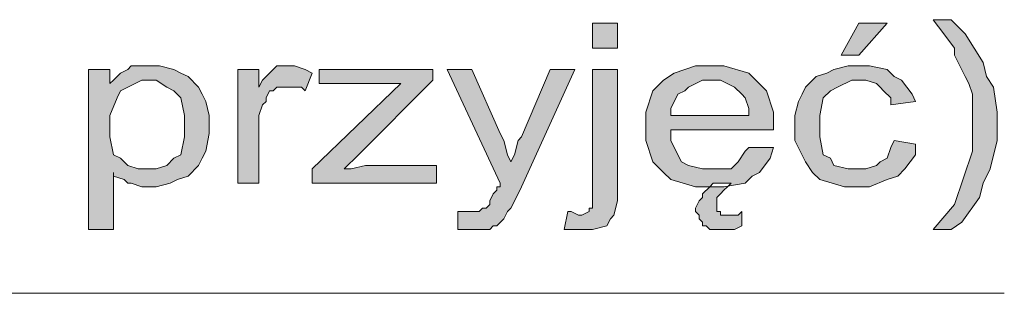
# Model space of a CAD drawing. Header units: millimetres. Extents: x 126553 to 403692, y -95821 to 38049.
# Tile 212 of 256: x 222860 to 222919, y 13298 to 13315. Entities that reach past the tile are written whole.
import ezdxf

# ---------------------------------------------------------------- set-up
doc = ezdxf.new("R2010")
doc.units = ezdxf.units.MM
doc.layers.add('opisy', color=7, linetype='Continuous', lineweight=18)
doc.layers.add('ŚCIANY GRUBE', color=7, linetype='Continuous', lineweight=20)

msp = doc.modelspace()

# ---------------------------------------------------------------- hatches: boundary and pattern name
at = {"layer": 'ŚCIANY GRUBE'}
h = msp.add_hatch(color=7, dxfattribs=at)
h.paths.add_polyline_path([(222803.61005, 13302.00313), (222802.97401, 13302.42716), (222802.12595, 13303.91126), (222801.70193, 13304.75931), (222801.2779, 13305.60737), (222800.85387, 13307.30348), (222800.85387, 13308.9996), (222801.06588, 13310.48369), (222801.48991, 13311.11974), (222801.70193, 13311.96779), (222802.97401, 13313.66391), (222803.61005, 13314.51196), (222804.67012, 13314.51196), (222804.24609, 13313.66391), (222803.61005, 13312.81585), (222803.39804, 13312.39182), (222803.18602, 13311.96779), (222802.762, 13311.11974), (222802.54998, 13310.69571), (222802.54998, 13310.05967), (222802.33797, 13308.78758), (222802.33797, 13306.66744), (222803.39804, 13303.48723), (222804.67012, 13302.00313)], flags=0)
h.paths.add_polyline_path([(222806.15422, 13304.75931), (222806.15422, 13314.29995), (222807.63832, 13314.29995), (222807.63832, 13308.78758), (222811.03055, 13311.54377), (222812.72666, 13311.54377), (222809.54645, 13308.9996), (222813.15069, 13304.75931), (222811.45457, 13304.75931), (222808.69839, 13308.15154), (222807.63832, 13307.5155), (222807.63832, 13304.75931)], flags=0)
h.paths.add_polyline_path([(222813.78673, 13308.15154), (222813.78673, 13309.21161), (222814.42277, 13310.48369), (222815.05881, 13311.11974), (222815.48284, 13311.33175), (222816.75493, 13311.75578), (222818.45104, 13311.75578), (222819.93514, 13311.33175), (222820.35917, 13310.90772), (222820.99521, 13310.48369), (222821.41924, 13308.9996), (222821.41924, 13307.5155), (222821.20722, 13306.45543), (222820.99521, 13306.24341), (222820.78319, 13305.81938), (222820.14715, 13305.18334), (222819.51111, 13304.97133), (222819.08708, 13304.75931), (222818.23903, 13304.5473), (222816.75493, 13304.5473), (222815.27083, 13304.97133), (222814.8468, 13305.39536), (222814.21076, 13306.0314), (222813.78673, 13307.30348), (222813.78673, 13308.15154)], flags=0)
h.paths.add_polyline_path([(222815.27083, 13308.15154), (222815.27083, 13307.5155), (222815.48284, 13306.45543), (222815.90687, 13306.24341), (222816.11888, 13305.81938), (222817.17895, 13305.60737), (222818.02701, 13305.60737), (222819.08708, 13305.81938), (222819.2991, 13306.24341), (222819.72312, 13306.45543), (222820.14715, 13307.5155), (222820.14715, 13308.78758), (222819.72312, 13309.84765), (222819.2991, 13310.05967), (222819.08708, 13310.48369), (222818.02701, 13310.90772), (222817.17895, 13310.90772), (222816.11888, 13310.48369), (222815.90687, 13310.05967), (222815.48284, 13309.84765), (222815.27083, 13308.78758), (222815.27083, 13308.15154)], flags=0)
h.paths.add_polyline_path([(222823.11535, 13304.75931), (222823.11535, 13311.54377), (222824.38743, 13311.54377), (222824.38743, 13310.69571), (222824.59945, 13310.90772), (222825.02348, 13311.33175), (222825.44751, 13311.54377), (222825.65952, 13311.54377), (222826.50758, 13311.75578), (222827.35563, 13311.75578), (222828.20369, 13311.54377), (222828.4157, 13311.54377), (222828.62772, 13311.33175), (222829.05174, 13310.90772), (222829.26376, 13310.48369), (222829.68779, 13311.11974), (222830.95987, 13311.75578), (222832.44397, 13311.75578), (222833.29203, 13311.54377), (222833.71606, 13311.11974), (222834.14008, 13310.90772), (222834.3521, 13310.05967), (222834.3521, 13304.75931), (222833.08001, 13304.75931), (222833.08001, 13309.42362), (222832.868, 13309.84765), (222832.868, 13310.27168), (222832.44397, 13310.48369), (222832.44397, 13310.48369), (222832.23196, 13310.69571), (222830.95987, 13310.69571), (222830.32383, 13310.48369), (222830.11182, 13310.27168), (222829.68779, 13310.05967), (222829.47577, 13309.21161), (222829.47577, 13304.75931), (222827.99167, 13304.75931), (222827.99167, 13310.27168), (222827.77966, 13310.48369), (222827.56765, 13310.48369), (222826.9316, 13310.69571), (222825.65952, 13310.69571), (222825.44751, 13310.48369), (222825.23549, 13310.48369), (222824.81146, 13310.05967), (222824.81146, 13309.84765), (222824.59945, 13309.42362), (222824.59945, 13304.75931)], flags=0)
h.paths.add_polyline_path([(222835.8362, 13308.15154), (222835.8362, 13309.21161), (222836.47224, 13310.48369), (222837.3203, 13311.11974), (222837.74432, 13311.33175), (222839.01641, 13311.75578), (222840.71252, 13311.75578), (222841.98461, 13311.33175), (222842.62065, 13310.90772), (222843.25669, 13310.48369), (222843.68072, 13308.9996), (222843.68072, 13307.5155), (222843.4687, 13306.45543), (222843.25669, 13306.24341), (222843.04468, 13305.81938), (222842.19662, 13305.18334), (222841.77259, 13304.97133), (222841.34856, 13304.75931), (222840.28849, 13304.5473), (222839.01641, 13304.5473), (222837.53231, 13304.97133), (222837.10828, 13305.39536), (222836.47224, 13306.0314), (222835.8362, 13307.30348), (222835.8362, 13308.15154)], flags=0)
h.paths.add_polyline_path([(222837.3203, 13308.15154), (222837.3203, 13307.5155), (222837.74432, 13306.45543), (222838.16835, 13306.24341), (222838.38037, 13305.81938), (222839.22842, 13305.60737), (222840.28849, 13305.60737), (222841.13655, 13305.81938), (222841.56058, 13306.24341), (222841.98461, 13306.45543), (222842.19662, 13307.5155), (222842.19662, 13308.78758), (222841.98461, 13309.84765), (222841.56058, 13310.05967), (222841.13655, 13310.48369), (222840.28849, 13310.90772), (222839.22842, 13310.90772), (222838.38037, 13310.48369), (222838.16835, 13310.05967), (222837.74432, 13309.84765), (222837.3203, 13308.78758), (222837.3203, 13308.15154)], flags=0)
h.paths.add_polyline_path([(222845.37683, 13304.75931), (222845.37683, 13311.54377), (222846.64892, 13311.54377), (222846.64892, 13310.48369), (222846.86093, 13310.90772), (222847.28496, 13311.33175), (222847.49697, 13311.54377), (222847.70899, 13311.75578), (222848.76906, 13311.75578), (222849.4051, 13311.54377), (222849.82913, 13311.33175), (222849.4051, 13310.27168), (222849.19309, 13310.48369), (222847.70899, 13310.48369), (222847.49697, 13310.27168), (222847.28496, 13310.27168), (222847.07294, 13309.84765), (222847.07294, 13309.63564), (222846.86093, 13309.42362), (222846.64892, 13308.78758), (222846.64892, 13304.75931)], flags=0)
h.paths.add_polyline_path([(222856.18955, 13305.60737), (222855.76552, 13305.39536), (222854.91747, 13304.97133), (222854.49344, 13304.75931), (222854.28142, 13304.75931), (222853.43337, 13304.5473), (222852.3733, 13304.5473), (222851.31323, 13304.75931), (222850.8892, 13305.18334), (222850.46517, 13305.39536), (222850.25316, 13306.0314), (222850.25316, 13307.30348), (222850.46517, 13307.5155), (222850.67718, 13307.72751), (222850.8892, 13307.93953), (222851.10121, 13308.15154), (222851.52524, 13308.36355), (222851.94927, 13308.36355), (222852.16128, 13308.57557), (222853.00934, 13308.57557), (222853.43337, 13308.78758), (222854.28142, 13308.78758), (222855.55351, 13308.9996), (222855.97754, 13308.9996), (222855.97754, 13309.42362), (222855.97754, 13309.84765), (222855.76552, 13310.27168), (222855.55351, 13310.48369), (222855.34149, 13310.69571), (222854.49344, 13310.90772), (222853.43337, 13310.90772), (222852.79732, 13310.69571), (222852.58531, 13310.48369), (222852.3733, 13310.48369), (222851.94927, 13309.84765), (222851.73725, 13309.42362), (222850.46517, 13309.63564), (222850.46517, 13310.05967), (222850.8892, 13310.69571), (222851.10121, 13310.90772), (222851.31323, 13311.11974), (222851.94927, 13311.33175), (222852.3733, 13311.54377), (222852.79732, 13311.75578), (222855.55351, 13311.75578), (222855.97754, 13311.54377), (222856.18955, 13311.54377), (222856.82559, 13311.11974), (222856.82559, 13311.11974), (222857.03761, 13310.90772), (222857.24962, 13310.48369), (222857.24962, 13310.27168), (222857.46164, 13310.05967), (222857.46164, 13305.39536), (222857.67365, 13304.97133), (222857.88566, 13304.75931), (222856.40156, 13304.75931), (222856.18955, 13304.97133), (222856.18955, 13305.60737)], flags=0)
h.paths.add_polyline_path([(222855.97754, 13308.15154), (222855.55351, 13308.15154), (222854.49344, 13307.93953), (222853.64538, 13307.72751), (222853.22135, 13307.72751), (222852.58531, 13307.5155), (222852.3733, 13307.5155), (222851.94927, 13307.30348), (222851.94927, 13307.09147), (222851.73725, 13307.09147), (222851.73725, 13306.66744), (222851.73725, 13306.24341), (222851.94927, 13306.0314), (222852.16128, 13305.81938), (222852.3733, 13305.60737), (222853.00934, 13305.39536), (222853.8574, 13305.39536), (222854.49344, 13305.60737), (222854.91747, 13305.81938), (222855.12948, 13305.81938), (222855.55351, 13306.24341), (222855.76552, 13306.66744), (222855.76552, 13306.87945), (222855.97754, 13307.30348)], flags=0)
h.paths.add_polyline_path([(222864.03407, 13302.00313), (222864.03407, 13311.54377), (222865.30616, 13311.54377), (222865.30616, 13310.69571), (222865.51817, 13310.90772), (222865.9422, 13311.33175), (222866.36623, 13311.54377), (222866.57824, 13311.75578), (222868.27435, 13311.75578), (222869.12241, 13311.54377), (222869.54644, 13311.33175), (222869.97047, 13311.11974), (222870.60651, 13310.48369), (222870.81852, 13310.05967), (222871.03054, 13309.63564), (222871.24255, 13308.78758), (222871.24255, 13307.72751), (222871.03054, 13306.66744), (222870.81852, 13306.24341), (222870.60651, 13305.81938), (222869.97047, 13305.18334), (222869.33443, 13304.97133), (222868.9104, 13304.75931), (222868.06234, 13304.5473), (222867.21428, 13304.5473), (222866.57824, 13304.75931), (222866.36623, 13304.75931), (222866.15421, 13304.97133), (222865.51817, 13305.18334), (222865.51817, 13305.39536), (222865.51817, 13302.00313)], flags=0)
h.paths.add_polyline_path([(222865.30616, 13308.15154), (222865.30616, 13307.5155), (222865.51817, 13306.45543), (222865.9422, 13306.24341), (222866.36623, 13305.81938), (222867.00227, 13305.60737), (222868.06234, 13305.60737), (222868.69838, 13305.81938), (222869.12241, 13306.24341), (222869.54644, 13306.45543), (222869.75845, 13307.5155), (222869.75845, 13308.78758), (222869.54644, 13309.84765), (222869.12241, 13310.27168), (222868.69838, 13310.48369), (222868.06234, 13310.90772), (222867.21428, 13310.90772), (222866.36623, 13310.48369), (222865.9422, 13310.27168), (222865.73019, 13309.84765), (222865.30616, 13308.78758), (222865.30616, 13308.15154)], flags=0)
h.paths.add_polyline_path([(222872.93867, 13304.75931), (222872.93867, 13311.54377), (222874.21075, 13311.54377), (222874.21075, 13310.48369), (222874.42276, 13310.90772), (222874.84679, 13311.33175), (222875.05881, 13311.54377), (222875.27082, 13311.75578), (222876.33089, 13311.75578), (222876.96693, 13311.54377), (222877.39096, 13311.33175), (222876.96693, 13310.27168), (222876.75492, 13310.48369), (222875.27082, 13310.48369), (222875.05881, 13310.27168), (222874.84679, 13310.27168), (222874.63478, 13309.84765), (222874.63478, 13309.63564), (222874.42276, 13309.42362), (222874.21075, 13308.78758), (222874.21075, 13304.75931)], flags=0)
h.paths.add_polyline_path([(222877.39096, 13304.75931), (222877.39096, 13305.60737), (222882.69131, 13310.69571), (222877.81499, 13310.69571), (222877.81499, 13311.54377), (222884.59944, 13311.54377), (222884.59944, 13310.90772), (222880.14714, 13306.45543), (222879.29909, 13305.60737), (222879.72312, 13305.60737), (222880.57117, 13305.81938), (222884.81146, 13305.81938), (222884.81146, 13304.75931)], flags=0)
h.paths.add_polyline_path([(222886.08354, 13302.00313), (222886.08354, 13303.0632), (222887.35562, 13303.0632), (222887.56764, 13303.27522), (222887.77965, 13303.27522), (222887.99167, 13303.48723), (222887.99167, 13303.69924), (222888.20368, 13304.12327), (222888.41569, 13304.33529), (222888.41569, 13304.5473), (222888.62771, 13304.5473), (222888.62771, 13304.75931), (222885.4475, 13311.54377), (222886.9316, 13311.54377), (222888.62771, 13307.72751), (222888.83972, 13307.30348), (222889.05174, 13306.45543), (222889.26375, 13306.0314), (222889.47577, 13306.45543), (222889.68778, 13307.30348), (222889.89979, 13307.5155), (222891.59591, 13311.54377), (222893.08001, 13311.54377), (222889.89979, 13304.5473), (222889.68778, 13304.12327), (222889.26375, 13303.27522), (222889.05174, 13303.0632), (222888.83972, 13302.63917), (222888.41569, 13302.21514), (222888.20368, 13302.21514), (222887.99167, 13302.00313)], flags=0)
h.paths.add_polyline_path([(222894.14008, 13312.81585), (222894.14008, 13314.29995), (222895.62417, 13314.29995), (222895.62417, 13312.81585)], flags=0)
h.paths.add_polyline_path([(222892.44396, 13302.00313), (222892.65598, 13303.0632), (222892.86799, 13303.0632), (222893.29202, 13302.85119), (222893.50403, 13302.85119), (222893.92806, 13303.0632), (222893.92806, 13303.27522), (222894.14008, 13303.27522), (222894.14008, 13311.54377), (222895.62417, 13311.54377), (222895.62417, 13303.69924), (222895.41216, 13302.85119), (222895.20015, 13302.63917), (222894.98813, 13302.21514), (222894.14008, 13302.00313)], flags=0)
h.paths.add_polyline_path([(222903.4687, 13306.87945), (222904.9528, 13306.87945), (222904.74078, 13306.24341), (222904.10474, 13305.39536), (222903.68071, 13305.18334), (222903.25668, 13304.75931), (222901.9846, 13304.5473), (222900.28848, 13304.5473), (222898.80439, 13304.97133), (222898.38036, 13305.39536), (222897.74432, 13306.0314), (222897.32029, 13307.30348), (222897.32029, 13308.9996), (222897.74432, 13310.27168), (222898.38036, 13310.90772), (222899.0164, 13311.33175), (222900.28848, 13311.75578), (222901.9846, 13311.75578), (222903.4687, 13311.33175), (222903.89272, 13310.90772), (222904.52877, 13310.27168), (222904.9528, 13308.9996), (222904.9528, 13308.15154), (222904.9528, 13307.93953), (222898.80439, 13307.93953), (222898.80439, 13307.30348), (222899.22841, 13306.45543), (222899.44043, 13306.0314), (222899.86446, 13305.81938), (222900.71251, 13305.60737), (222902.40863, 13305.60737), (222902.62064, 13305.81938), (222902.83265, 13306.0314), (222903.25668, 13306.66744), (222903.4687, 13306.87945)], flags=0)
h.paths.add_polyline_path([(222898.80439, 13308.78758), (222903.4687, 13308.78758), (222903.4687, 13309.21161), (222903.25668, 13309.84765), (222903.04467, 13310.05967), (222902.62064, 13310.48369), (222901.77258, 13310.90772), (222900.71251, 13310.90772), (222899.86446, 13310.48369), (222899.65244, 13310.27168), (222899.22841, 13310.05967), (222898.80439, 13309.21161), (222898.80439, 13308.78758)], flags=0)
h.paths.add_polyline_path([(222902.40863, 13304.75931), (222902.19661, 13304.5473), (222901.9846, 13304.33529), (222901.77258, 13304.12327), (222901.56057, 13303.91126), (222901.56057, 13303.0632), (222901.77258, 13303.0632), (222901.77258, 13302.85119), (222902.83265, 13302.85119), (222903.04467, 13303.0632), (222903.04467, 13302.21514), (222902.62064, 13302.00313), (222901.13654, 13302.00313), (222900.92453, 13302.21514), (222900.71251, 13302.21514), (222900.71251, 13302.42716), (222900.5005, 13302.63917), (222900.5005, 13302.85119), (222900.28848, 13303.0632), (222900.28848, 13303.27522), (222900.5005, 13303.69924), (222900.71251, 13303.91126), (222900.71251, 13304.12327), (222901.13654, 13304.5473), (222901.34856, 13304.75931)], flags=0)
h.paths.add_polyline_path([(222912.16127, 13307.30348), (222913.43336, 13307.09147), (222913.43336, 13306.45543), (222912.79732, 13305.60737), (222912.37329, 13305.18334), (222911.73725, 13304.97133), (222910.67718, 13304.5473), (222909.19308, 13304.5473), (222907.70898, 13304.97133), (222907.28495, 13305.39536), (222906.86092, 13306.0314), (222906.22488, 13307.30348), (222906.22488, 13308.78758), (222906.43689, 13309.63564), (222906.64891, 13310.05967), (222906.86092, 13310.48369), (222907.49696, 13311.11974), (222908.13301, 13311.33175), (222908.55704, 13311.54377), (222909.40509, 13311.75578), (222910.67718, 13311.75578), (222911.73725, 13311.54377), (222912.16127, 13311.11974), (222912.5853, 13310.90772), (222913.22135, 13310.05967), (222913.43336, 13309.63564), (222911.94926, 13309.42362), (222911.94926, 13309.84765), (222911.52523, 13310.27168), (222911.31322, 13310.48369), (222911.1012, 13310.69571), (222910.46516, 13310.90772), (222909.61711, 13310.90772), (222908.76905, 13310.48369), (222908.34502, 13310.27168), (222907.92099, 13309.84765), (222907.70898, 13308.78758), (222907.70898, 13307.5155), (222907.92099, 13306.45543), (222908.34502, 13306.24341), (222908.55704, 13305.81938), (222909.40509, 13305.60737), (222910.46516, 13305.60737), (222911.1012, 13305.81938), (222911.31322, 13306.0314), (222911.73725, 13306.24341), (222911.94926, 13306.87945), (222912.16127, 13307.30348)], flags=0)
h.paths.add_polyline_path([(222908.98106, 13312.39182), (222910.04113, 13314.29995), (222911.73725, 13314.29995), (222910.04113, 13312.39182)], flags=0)
h.paths.add_polyline_path([(222915.5535, 13302.00313), (222914.49343, 13302.00313), (222915.76551, 13303.48723), (222916.82559, 13306.66744), (222916.82559, 13310.05967), (222916.61357, 13310.69571), (222916.40156, 13311.11974), (222915.97753, 13311.96779), (222915.76551, 13312.39182), (222915.76551, 13312.81585), (222915.12947, 13313.66391), (222914.49343, 13314.51196), (222915.5535, 13314.51196), (222916.40156, 13313.66391), (222917.46163, 13311.96779), (222917.67364, 13311.11974), (222918.09767, 13310.48369), (222918.30968, 13308.9996), (222918.30968, 13307.30348), (222917.88566, 13305.60737), (222917.46163, 13304.75931), (222917.24961, 13303.91126), (222916.18954, 13302.42716), (222915.5535, 13302.00313)], flags=0)

# ---------------------------------------------------------------- linework, layer by layer
at = {"layer": 'opisy', "color": 7}
for points in [[(222894.14008, 13312.81585), (222894.14008, 13314.29995), (222895.62417, 13314.29995), (222895.62417, 13312.81585)], [(222908.98106, 13312.39182), (222910.04113, 13314.29995), (222911.73725, 13314.29995), (222910.04113, 13312.39182)], [(222864.03407, 13302.00313), (222864.03407, 13311.54377), (222865.30616, 13311.54377), (222865.30616, 13310.69571), (222865.51817, 13310.90772), (222865.9422, 13311.33175), (222866.36623, 13311.54377), (222866.57824, 13311.75578), (222868.27435, 13311.75578), (222869.12241, 13311.54377), (222869.54644, 13311.33175), (222869.97047, 13311.11974), (222870.60651, 13310.48369), (222870.81852, 13310.05967), (222871.03054, 13309.63564), (222871.24255, 13308.78758), (222871.24255, 13307.72751), (222871.03054, 13306.66744), (222870.81852, 13306.24341), (222870.60651, 13305.81938), (222869.97047, 13305.18334), (222869.33443, 13304.97133), (222868.9104, 13304.75931), (222868.06234, 13304.5473), (222867.21428, 13304.5473), (222866.57824, 13304.75931), (222866.36623, 13304.75931), (222866.15421, 13304.97133), (222865.51817, 13305.18334), (222865.51817, 13305.39536), (222865.51817, 13302.00313)], [(222872.93867, 13304.75931), (222872.93867, 13311.54377), (222874.21075, 13311.54377), (222874.21075, 13310.48369), (222874.42276, 13310.90772), (222874.84679, 13311.33175), (222875.05881, 13311.54377), (222875.27082, 13311.75578), (222876.33089, 13311.75578), (222876.96693, 13311.54377), (222877.39096, 13311.33175), (222876.96693, 13310.27168), (222876.75492, 13310.48369), (222875.27082, 13310.48369), (222875.05881, 13310.27168), (222874.84679, 13310.27168), (222874.63478, 13309.84765), (222874.63478, 13309.63564), (222874.42276, 13309.42362), (222874.21075, 13308.78758), (222874.21075, 13304.75931)], [(222903.4687, 13306.87945), (222904.9528, 13306.87945), (222904.74078, 13306.24341), (222904.10474, 13305.39536), (222903.68071, 13305.18334), (222903.25668, 13304.75931), (222901.9846, 13304.5473), (222900.28848, 13304.5473), (222898.80439, 13304.97133), (222898.38036, 13305.39536), (222897.74432, 13306.0314), (222897.32029, 13307.30348), (222897.32029, 13308.9996), (222897.74432, 13310.27168), (222898.38036, 13310.90772), (222899.0164, 13311.33175), (222900.28848, 13311.75578), (222901.9846, 13311.75578), (222903.4687, 13311.33175), (222903.89272, 13310.90772), (222904.52877, 13310.27168), (222904.9528, 13308.9996), (222904.9528, 13308.15154), (222904.9528, 13307.93953), (222898.80439, 13307.93953), (222898.80439, 13307.30348), (222899.22841, 13306.45543), (222899.44043, 13306.0314), (222899.86446, 13305.81938), (222900.71251, 13305.60737), (222902.40863, 13305.60737), (222902.62064, 13305.81938), (222902.83265, 13306.0314), (222903.25668, 13306.66744)], [(222912.16127, 13307.30348), (222913.43336, 13307.09147), (222913.43336, 13306.45543), (222912.79732, 13305.60737), (222912.37329, 13305.18334), (222911.73725, 13304.97133), (222910.67718, 13304.5473), (222909.19308, 13304.5473), (222907.70898, 13304.97133), (222907.28495, 13305.39536), (222906.86092, 13306.0314), (222906.22488, 13307.30348), (222906.22488, 13308.78758), (222906.43689, 13309.63564), (222906.64891, 13310.05967), (222906.86092, 13310.48369), (222907.49696, 13311.11974), (222908.13301, 13311.33175), (222908.55704, 13311.54377), (222909.40509, 13311.75578), (222910.67718, 13311.75578), (222911.73725, 13311.54377), (222912.16127, 13311.11974), (222912.5853, 13310.90772), (222913.22135, 13310.05967), (222913.43336, 13309.63564), (222911.94926, 13309.42362), (222911.94926, 13309.84765), (222911.52523, 13310.27168), (222911.31322, 13310.48369), (222911.1012, 13310.69571), (222910.46516, 13310.90772), (222909.61711, 13310.90772), (222908.76905, 13310.48369), (222908.34502, 13310.27168), (222907.92099, 13309.84765), (222907.70898, 13308.78758), (222907.70898, 13307.5155), (222907.92099, 13306.45543), (222908.34502, 13306.24341), (222908.55704, 13305.81938), (222909.40509, 13305.60737), (222910.46516, 13305.60737), (222911.1012, 13305.81938), (222911.31322, 13306.0314), (222911.73725, 13306.24341), (222911.94926, 13306.87945)], [(222877.39096, 13304.75931), (222877.39096, 13305.60737), (222882.69131, 13310.69571), (222877.81499, 13310.69571), (222877.81499, 13311.54377), (222884.59944, 13311.54377), (222884.59944, 13310.90772), (222880.14714, 13306.45543), (222879.29909, 13305.60737), (222879.72312, 13305.60737), (222880.57117, 13305.81938), (222884.81146, 13305.81938), (222884.81146, 13304.75931)], [(222886.08354, 13302.00313), (222886.08354, 13303.0632), (222887.35562, 13303.0632), (222887.56764, 13303.27522), (222887.77965, 13303.27522), (222887.99167, 13303.48723), (222887.99167, 13303.69924), (222888.20368, 13304.12327), (222888.41569, 13304.33529), (222888.41569, 13304.5473), (222888.62771, 13304.5473), (222888.62771, 13304.75931), (222885.4475, 13311.54377), (222886.9316, 13311.54377), (222888.62771, 13307.72751), (222888.83972, 13307.30348), (222889.05174, 13306.45543), (222889.26375, 13306.0314), (222889.47577, 13306.45543), (222889.68778, 13307.30348), (222889.89979, 13307.5155), (222891.59591, 13311.54377), (222893.08001, 13311.54377), (222889.89979, 13304.5473), (222889.68778, 13304.12327), (222889.26375, 13303.27522), (222889.05174, 13303.0632), (222888.83972, 13302.63917), (222888.41569, 13302.21514), (222888.20368, 13302.21514), (222887.99167, 13302.00313)], [(222892.44396, 13302.00313), (222892.65598, 13303.0632), (222892.86799, 13303.0632), (222893.29202, 13302.85119), (222893.50403, 13302.85119), (222893.92806, 13303.0632), (222893.92806, 13303.27522), (222894.14008, 13303.27522), (222894.14008, 13311.54377), (222895.62417, 13311.54377), (222895.62417, 13303.69924), (222895.41216, 13302.85119), (222895.20015, 13302.63917), (222894.98813, 13302.21514), (222894.14008, 13302.00313)], [(222865.30616, 13308.15154), (222865.30616, 13307.5155), (222865.51817, 13306.45543), (222865.9422, 13306.24341), (222866.36623, 13305.81938), (222867.00227, 13305.60737), (222868.06234, 13305.60737), (222868.69838, 13305.81938), (222869.12241, 13306.24341), (222869.54644, 13306.45543), (222869.75845, 13307.5155), (222869.75845, 13308.78758), (222869.54644, 13309.84765), (222869.12241, 13310.27168), (222868.69838, 13310.48369), (222868.06234, 13310.90772), (222867.21428, 13310.90772), (222866.36623, 13310.48369), (222865.9422, 13310.27168), (222865.73019, 13309.84765), (222865.30616, 13308.78758)], [(222898.80439, 13308.78758), (222903.4687, 13308.78758), (222903.4687, 13309.21161), (222903.25668, 13309.84765), (222903.04467, 13310.05967), (222902.62064, 13310.48369), (222901.77258, 13310.90772), (222900.71251, 13310.90772), (222899.86446, 13310.48369), (222899.65244, 13310.27168), (222899.22841, 13310.05967), (222898.80439, 13309.21161)], [(222902.40863, 13304.75931), (222902.19661, 13304.5473), (222901.9846, 13304.33529), (222901.77258, 13304.12327), (222901.56057, 13303.91126), (222901.56057, 13303.0632), (222901.77258, 13303.0632), (222901.77258, 13302.85119), (222902.83265, 13302.85119), (222903.04467, 13303.0632), (222903.04467, 13302.21514), (222902.62064, 13302.00313), (222901.13654, 13302.00313), (222900.92453, 13302.21514), (222900.71251, 13302.21514), (222900.71251, 13302.42716), (222900.5005, 13302.63917), (222900.5005, 13302.85119), (222900.28848, 13303.0632), (222900.28848, 13303.27522), (222900.5005, 13303.69924), (222900.71251, 13303.91126), (222900.71251, 13304.12327), (222901.13654, 13304.5473), (222901.34856, 13304.75931)]]:
    msp.add_lwpolyline(points, close=True, dxfattribs=at)
msp.add_lwpolyline([(222800.21783, 13298.18688), (222918.73371, 13298.18688)], dxfattribs=at)
at = {"layer": 'ŚCIANY GRUBE', "color": 7}
msp.add_lwpolyline([(222915.5535, 13302.00313), (222914.49343, 13302.00313), (222915.76551, 13303.48723), (222916.82559, 13306.66744), (222916.82559, 13310.05967), (222916.61357, 13310.69571), (222916.40156, 13311.11974), (222915.97753, 13311.96779), (222915.76551, 13312.39182), (222915.76551, 13312.81585), (222915.12947, 13313.66391), (222914.49343, 13314.51196), (222915.5535, 13314.51196), (222916.40156, 13313.66391), (222917.46163, 13311.96779), (222917.67364, 13311.11974), (222918.09767, 13310.48369), (222918.30968, 13308.9996), (222918.30968, 13307.30348), (222917.88566, 13305.60737), (222917.46163, 13304.75931), (222917.24961, 13303.91126), (222916.18954, 13302.42716)], close=True, dxfattribs=at)

doc.saveas('drawing.dxf')
